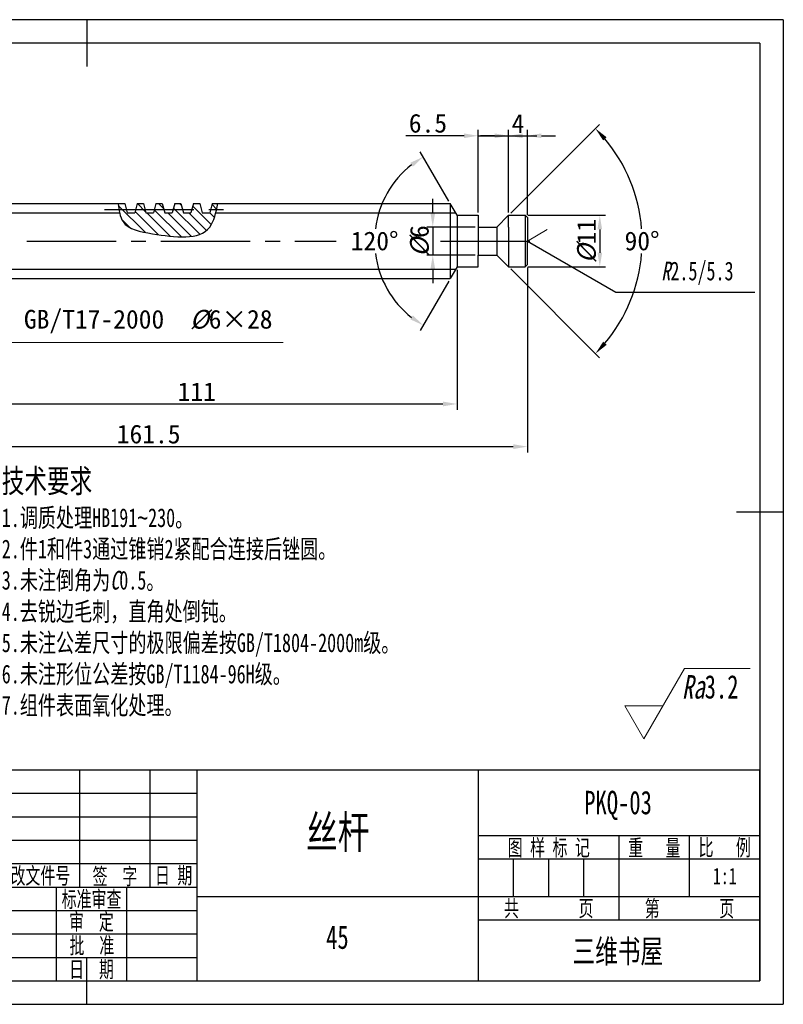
# Model space of a CAD drawing. Header units: millimetres. Extents: x -25 to 272, y -5 to 205.
# Tile 2 of 2: x 109 to 272, y -5 to 205. Entities that reach past the tile are written whole.
import ezdxf
from ezdxf.enums import TextEntityAlignment as Align

# ---------------------------------------------------------------- set-up
doc = ezdxf.new("R2010")
doc.units = ezdxf.units.MM
doc.linetypes.add('CENTER2', pattern=[28.575, 19.05, -3.175, 3.175, -3.175])
doc.layers.add('1轮廓实线层', color=7, linetype='Continuous', lineweight=30)
for name, color, linetype in [('2细线层', 7, 'Continuous'), ('3中心线层', 7, 'CENTER2'), ('5剖面线层', 7, 'Continuous'), ('6文字层', 7, 'Continuous'), ('7标注层', 7, 'Continuous'), ('8符号标注层', 7, 'Continuous'), ('图框层', 7, 'Continuous')]:
    doc.layers.add(name, color=color, linetype=linetype)
doc.styles.add('PC_TEXTSTYLE', font='simfang.ttf', dxfattribs={"width": 0.707})
doc.styles.add('PC_TEXTSTYLE5', font='simfang.ttf', dxfattribs={"width": 0.707})
doc.styles.get("Standard").update_dxf_attribs({"font": 'simfang.ttf'})
doc.dimstyles.new('ISO-25', dxfattribs={"dimtxt": 4, "dimasz": 3, "dimexe": 1.25, "dimexo": 0.625, "dimtad": 1, "dimdsep": 46, "dimtxsty": 'Standard', "dimcen": 2.5, "dimadec": 0, "dimazin": 0, "dimtfac": 1, "dimtmove": 0, "dimatfit": 3, "dimfxl": 1, "dimarcsym": 0})

# ---------------------------------------------------------------- blocks, each defined once
blk = doc.blocks.new('ZwmFrameMain_A4^_^无分区图框^_^landscape')
at = {"layer": '1轮廓实线层'}
for p, q in [((123.5, 205), (123.5, 195)), ((267, 200), (0, 200)), ((267, 200), (267, 0)), ((272, 100), (262, 100)), ((123.5, -5), (123.5, 5)), ((0, 0), (267, 0))]:
    blk.add_line(p, q, dxfattribs=at)
at = {"layer": '2细线层'}
for p, q in [((272, 205), (-25, 205)), ((272, 205), (272, -5)), ((-25, -5), (272, -5))]:
    blk.add_line(p, q, dxfattribs=at)
blk = doc.blocks.new('ZwmFrameMain_标题栏2')
at = {"layer": '1轮廓实线层'}
for p, q in [((-180, 45), (0, 45)), ((-180, 0), (-180, 45)), ((-180, 0), (-180, 45)), ((-172, 20), (-172, 45)), ((-165, 20), (-165, 45)), ((-145, 20), (-145, 45)), ((-130, 20), (-130, 45)), ((-120, 0), (-120, 45)), ((-60, 0), (-60, 45)), ((-60, 31), (0, 31)), ((-30, 13), (-30, 31)), ((-15, 18), (-15, 31)), ((-60, 26), (0, 26)), ((-180, 25), (-120, 25)), ((-180, 20), (-120, 20)), ((-165, 0), (-165, 20)), ((-150, 0), (-150, 20)), ((-135, 0), (-135, 20)), ((-120, 18), (0, 18)), ((-60, 13), (0, 13)), ((-180, 0), (0, 0))]:
    blk.add_line(p, q, dxfattribs=at)
at = {"layer": '2细线层'}
for p, q in [((-180, 40), (-120, 40)), ((-180, 35), (-120, 35)), ((-180, 30), (-120, 30)), ((-180, 15), (-120, 15)), ((-180, 10), (-120, 10)), ((-180, 5), (-120, 5))]:
    blk.add_line(p, q, dxfattribs=at)
at = {"layer": '2细线层', "color": 75}
for p, q in [((-52.5, 18), (-52.5, 26)), ((-45, 18), (-45, 26)), ((-37.5, 18), (-37.5, 26))]:
    blk.add_line(p, q, dxfattribs=at)
at = {"layer": '图框层'}
blk.add_line((0, 0), (0, 45), dxfattribs=at)
at = {"layer": '6文字层', "style": 'PC_TEXTSTYLE', "width": 0.667}
for s, p in [(' 图 样 标 记 ', (-45, 28.5)), (' 重   量 ', (-22.5, 28.5)), (' 比   例 ', (-7.5, 28.5)), ('标记', (-176, 22.5)), ('处数', (-168.5, 22.5)), (' 更改文件号 ', (-155, 22.5)), (' 签  字 ', (-137.51, 22.37)), (' 日 期 ', (-125, 22.5)), (' 设  计 ', (-172.5, 17.5)), ('标准审查', (-142.5, 17.5)), ('共        页', (-45, 15.5)), ('第        页', (-15, 15.5)), (' 校  对 ', (-172.4, 12.37)), (' 审  定 ', (-142.53, 12.68)), (' 审  核 ', (-172.5, 7.5)), ('批  准', (-142.43, 7.6)), ('工艺审查', (-172.5, 2.5)), (' 日  期 ', (-142.5, 2.5))]:
    blk.add_text(s, height=3.5, dxfattribs=at).set_placement(p, align=Align.MIDDLE)
at = {"layer": '6文字层', "style": 'PC_TEXTSTYLE', "flags": 8}
for tag, height, width, p, p2 in [('图样代号', 5, 1.827072, (-56.96, 35.53), (-3.51, 35.53)), ('图样名称', 7, 1.307601, (-116.78, 28.23), (-63.22, 28.23)), ('重量', 3.5, 2.575775, (-28.88, 20.51), (-16.35, 20.51)), ('比例', 3.5, 2.509835, (-13.53, 20.62), (-1.42, 20.62)), ('设计', 3.5, 2.626176, (-163.77, 15.45), (-151.09, 15.45)), ('标准审查', 3.5, 1.26155, (-133.59, 15.31), (-120.98, 15.31)), ('共几页', 3.5, 1.072702, (-48.92, 14.11), (-41.01, 14.11)), ('第几页', 3.5, 1.040913, (-18.77, 14.01), (-11.1, 14.01)), ('校对', 3.5, 2.584819, (-163.77, 10.48), (-151.09, 10.48)), ('审定', 3.5, 2.609197, (-133.8, 10.61), (-121.11, 10.61)), ('审核', 3.5, 2.606115, (-163.87, 5.38), (-151.09, 5.38)), ('批准', 3.5, 2.608434, (-133.7, 5.38), (-121.11, 5.38)), ('企业名称', 5, 1.780682, (-56.33, 3.82), (-4.24, 3.82)), ('工艺审查', 3.5, 1.277902, (-163.87, 0.41), (-151.09, 0.41)), ('日期', 3.5, 2.708793, (-134.08, 0.41), (-121.11, 0.41))]:
    blk.add_attdef(tag, text='', height=height, dxfattribs=dict(at, width=width)).set_placement(p, p2, align=Align.FIT)
at = {"layer": '6文字层', "style": 'PC_TEXTSTYLE', "width": 0.838069, "flags": 8}
blk.add_attdef('产品名称或材料标记', text='', height=5, rotation=0.4655, dxfattribs=at).set_placement((-117.65, 6.59), (-62.48, 7.04), align=Align.FIT)
at = {"layer": '6文字层', "color": 0, "style": 'PC_TEXTSTYLE', "width": 0.991492, "flags": 8}
blk.add_attdef('图纸张数', text='', height=3.5, dxfattribs=at).set_placement((-6.01, -4.12), (3.86, -4.12), align=Align.FIT)
blk = doc.blocks.new('*D11')
at = {"layer": '7标注层', "color": 0, "lineweight": -2, "transparency": 16777216}
for p, q in [((202.43, 151.66), (202.43, 121.79)), ((91.43, 122.63), (91.43, 121.79)), ((94.43, 123.04), (199.43, 123.04))]:
    blk.add_line(p, q, dxfattribs=at)
at = {"layer": '7标注层', "color": 0, "transparency": 16777216}
for points in [[(94.43, 123.54), (94.43, 122.54), (91.43, 123.04)], [(199.43, 122.54), (199.43, 123.54), (202.43, 123.04)]]:
    blk.add_solid(points, dxfattribs=at)
at = {"layer": 'Defpoints', "color": 0, "transparency": 16777216}
for p in [(202.43, 152.28), (91.43, 123.25), (202.43, 123.04)]:
    blk.add_point(p, dxfattribs=at)
at = {"layer": '7标注层', "color": 0, "transparency": 16777216, "insert": (146.93, 125.66), "char_height": 4, "attachment_point": 5}
blk.add_mtext('111', dxfattribs=at)
blk = doc.blocks.new('*D12')
at = {"layer": '7标注层', "color": 0, "lineweight": -2, "transparency": 16777216}
for p, q in [((206.93, 163.91), (206.93, 181.49)), ((213.43, 163.91), (213.43, 181.49)), ((203.93, 180.24), (191.54, 180.24)), ((206.93, 180.24), (213.43, 180.24)), ((216.43, 180.24), (219.43, 180.24))]:
    blk.add_line(p, q, dxfattribs=at)
at = {"layer": '7标注层', "color": 0, "transparency": 16777216}
for points in [[(203.93, 179.74), (203.93, 180.74), (206.93, 180.24)], [(216.43, 180.74), (216.43, 179.74), (213.43, 180.24)]]:
    blk.add_solid(points, dxfattribs=at)
at = {"layer": 'Defpoints', "color": 0, "transparency": 16777216}
for p in [(213.43, 180.24), (206.93, 163.28), (213.43, 163.28)]:
    blk.add_point(p, dxfattribs=at)
at = {"layer": '7标注层', "color": 0, "transparency": 16777216, "insert": (196.23, 182.89), "char_height": 4, "attachment_point": 5}
blk.add_mtext('6.5', dxfattribs=at)
blk = doc.blocks.new('*D13')
at = {"layer": '7标注层', "color": 0, "lineweight": -2, "transparency": 16777216}
for p, q in [((213.43, 163.91), (213.43, 181.49)), ((217.43, 163.41), (217.43, 181.49)), ((210.43, 180.24), (207.43, 180.24)), ((213.43, 180.24), (217.43, 180.24)), ((220.43, 180.24), (223.43, 180.24))]:
    blk.add_line(p, q, dxfattribs=at)
at = {"layer": '7标注层', "color": 0, "transparency": 16777216}
for points in [[(210.43, 179.74), (210.43, 180.74), (213.43, 180.24)], [(220.43, 180.74), (220.43, 179.74), (217.43, 180.24)]]:
    blk.add_solid(points, dxfattribs=at)
at = {"layer": 'Defpoints', "color": 0, "transparency": 16777216}
for p in [(217.43, 180.24), (213.43, 163.28), (217.43, 162.78)]:
    blk.add_point(p, dxfattribs=at)
at = {"layer": '7标注层', "color": 0, "transparency": 16777216, "insert": (215.43, 182.86), "char_height": 4, "attachment_point": 5}
blk.add_mtext('4', dxfattribs=at)
blk = doc.blocks.new('*D14')
at = {"layer": '7标注层', "color": 0, "lineweight": -2, "transparency": 16777216}
for p, q in [((217.43, 152.16), (217.43, 112.69)), ((55.93, 139.16), (55.93, 112.69)), ((58.93, 113.94), (214.43, 113.94))]:
    blk.add_line(p, q, dxfattribs=at)
at = {"layer": '7标注层', "color": 0, "transparency": 16777216}
for points in [[(58.93, 114.44), (58.93, 113.44), (55.93, 113.94)], [(214.43, 113.44), (214.43, 114.44), (217.43, 113.94)]]:
    blk.add_solid(points, dxfattribs=at)
at = {"layer": 'Defpoints', "color": 0, "transparency": 16777216}
for p in [(217.43, 152.78), (55.93, 139.78), (217.43, 113.94)]:
    blk.add_point(p, dxfattribs=at)
at = {"layer": '7标注层', "color": 0, "transparency": 16777216, "insert": (136.68, 116.6), "char_height": 4, "attachment_point": 5}
blk.add_mtext('161.5', dxfattribs=at)
blk = doc.blocks.new('*D15')
at = {"layer": '7标注层', "color": 0, "lineweight": -2, "transparency": 16777216}
for p, q in [((217.55, 163.28), (234.12, 163.28)), ((232.87, 160.28), (232.87, 155.28)), ((217.55, 152.28), (234.12, 152.28))]:
    blk.add_line(p, q, dxfattribs=at)
at = {"layer": '7标注层', "color": 0, "transparency": 16777216}
for points in [[(233.37, 160.28), (232.37, 160.28), (232.87, 163.28)], [(232.37, 155.28), (233.37, 155.28), (232.87, 152.28)]]:
    blk.add_solid(points, dxfattribs=at)
at = {"layer": 'Defpoints', "color": 0, "transparency": 16777216}
for p in [(216.93, 163.28), (216.93, 152.28), (232.87, 152.28)]:
    blk.add_point(p, dxfattribs=at)
at = {"layer": '7标注层', "color": 0, "transparency": 16777216, "insert": (230.11, 157.78), "char_height": 4, "attachment_point": 5, "rotation": 90}
blk.add_mtext('{\\fFangSong|b0|i1|c134|p49;%%C}11', dxfattribs=at)
blk = doc.blocks.new('*D18')
at = {"layer": '7标注层', "color": 0, "lineweight": -2, "transparency": 16777216}
for p, q in [((200.67, 166.32), (194.6, 176.83)), ((200.67, 149.24), (194.6, 138.73))]:
    blk.add_line(p, q, dxfattribs=at)
for start, end in [(128.2929, 172.6669), (187.3331, 231.7071)]:
    blk.add_arc((205.6, 157.78), 20.75, start, end, dxfattribs=at)
at = {"layer": '7标注层', "color": 0, "transparency": 16777216}
for points in [[(193.03, 173.65), (192.46, 174.48), (195.23, 175.75)], [(192.46, 141.09), (193.03, 141.91), (195.23, 139.82)]]:
    blk.add_solid(points, dxfattribs=at)
at = {"layer": 'Defpoints', "color": 0, "transparency": 16777216}
for p in [(186.11, 164.88), (200.98, 165.78), (202.43, 163.28), (202.43, 152.28), (200.98, 149.78)]:
    blk.add_point(p, dxfattribs=at)
at = {"layer": '7标注层', "color": 0, "transparency": 16777216, "insert": (184.86, 157.78), "char_height": 4, "attachment_point": 5}
blk.add_mtext('120%%d', dxfattribs=at)
blk = doc.blocks.new('*D19')
at = {"layer": '7标注层', "color": 0, "lineweight": -2, "transparency": 16777216}
for p, q in [((213.87, 163.72), (232.82, 182.68)), ((213.87, 151.84), (232.82, 132.89))]:
    blk.add_line(p, q, dxfattribs=at)
for start, end in [(4.4724, 39.9363), (320.0637, 355.5276)]:
    blk.add_arc((207.93, 157.78), 33.96, start, end, dxfattribs=at)
at = {"layer": '7标注层', "color": 0, "transparency": 16777216}
for points in [[(234.33, 179.92), (233.59, 179.24), (231.94, 181.79)], [(233.59, 136.32), (234.33, 135.65), (231.94, 133.77)]]:
    blk.add_solid(points, dxfattribs=at)
at = {"layer": 'Defpoints', "color": 0, "transparency": 16777216}
for p in [(213.43, 163.28), (210.93, 160.78), (241.88, 157.54), (210.93, 154.78), (213.43, 152.28)]:
    blk.add_point(p, dxfattribs=at)
at = {"layer": '7标注层', "color": 0, "transparency": 16777216, "insert": (241.88, 157.78), "char_height": 4, "attachment_point": 5}
blk.add_mtext('90%%d', dxfattribs=at)
blk = doc.blocks.new('*D22')
at = {"layer": '7标注层', "color": 0, "lineweight": -2, "transparency": 16777216}
for p, q in [((197.26, 163.78), (197.26, 166.78)), ((206.3, 160.78), (196.01, 160.78)), ((197.26, 160.78), (197.26, 154.78)), ((206.3, 154.78), (196.01, 154.78)), ((197.26, 151.78), (197.26, 148.78))]:
    blk.add_line(p, q, dxfattribs=at)
at = {"layer": '7标注层', "color": 0, "transparency": 16777216}
for points in [[(196.76, 163.78), (197.76, 163.78), (197.26, 160.78)], [(197.76, 151.78), (196.76, 151.78), (197.26, 154.78)]]:
    blk.add_solid(points, dxfattribs=at)
at = {"layer": 'Defpoints', "color": 0, "transparency": 16777216}
for p in [(206.93, 160.78), (197.26, 154.78), (206.93, 154.78)]:
    blk.add_point(p, dxfattribs=at)
at = {"layer": '7标注层', "color": 0, "transparency": 16777216, "insert": (194.49, 157.78), "char_height": 4, "attachment_point": 5, "rotation": 90}
blk.add_mtext('{\\fFangSong|b0|i1|c134|p49;%%C}6', dxfattribs=at)

msp = doc.modelspace()

# ---------------------------------------------------------------- hatches: boundary and pattern name
at = {"layer": '5剖面线层'}
h = msp.add_hatch(dxfattribs=at)
h.set_pattern_fill('ANSI31', color=256, scale=0.5, angle=90)
h.set_pattern_definition([(135, (130.1473, 158.7042), (-1.12253, -1.12253), [])])
edge = h.paths.add_edge_path()
edge.add_line((130.333, 164.532), (131.902, 164.532))
edge.add_line((131.902, 164.532), (132.103, 163.782))
edge.add_line((132.103, 163.782), (133.701, 163.782))
edge.add_line((133.701, 163.782), (133.902, 164.532))
edge.add_line((133.902, 164.532), (135.902, 164.532))
edge.add_line((135.902, 164.532), (136.103, 163.782))
edge.add_line((136.103, 163.782), (137.701, 163.782))
edge.add_line((137.701, 163.782), (137.902, 164.532))
edge.add_line((137.902, 164.532), (139.902, 164.532))
edge.add_line((139.902, 164.532), (140.103, 163.782))
edge.add_line((140.103, 163.782), (141.701, 163.782))
edge.add_line((141.701, 163.782), (141.902, 164.532))
edge.add_line((141.902, 164.532), (143.902, 164.532))
edge.add_line((143.902, 164.532), (144.103, 163.782))
edge.add_line((144.103, 163.782), (145.701, 163.782))
edge.add_line((145.701, 163.782), (145.902, 164.532))
edge.add_line((145.902, 164.532), (147.902, 164.532))
edge.add_line((147.902, 164.532), (148.103, 163.782))
edge.add_line((148.103, 163.782), (149.701, 163.782))
edge.add_line((149.701, 163.782), (149.902, 164.532))
edge.add_line((149.902, 164.532), (151.155, 164.532))
edge.add_spline(control_points=[(151.155, 164.532), (150.837, 163.077), (149.276, 157.664), (139.384, 158.946), (131.311, 160.418), (130.501, 163.551), (130.333, 164.532)], knot_values=[1.1771111, 1.1771111, 1.1771111, 1.1771111, 5.3193626, 17.5977206, 24.4036019, 27.2234633, 27.2234633, 27.2234633, 27.2234633], degree=3, periodic=0)
h.paths.add_polyline_path([(145.902, 164.532), (147.902, 164.532), (147.567, 165.782), (146.236, 165.782)])
h.paths.add_polyline_path([(141.902, 164.532), (143.902, 164.532), (143.567, 165.782), (142.236, 165.782)])
h.paths.add_polyline_path([(137.902, 164.532), (139.902, 164.532), (139.567, 165.782), (138.236, 165.782)])
h.paths.add_polyline_path([(133.902, 164.532), (135.902, 164.532), (135.567, 165.782), (134.236, 165.782)])
edge = h.paths.add_edge_path()
edge.add_line((130.147, 165.782), (131.567, 165.782))
edge.add_line((131.567, 165.782), (131.902, 164.532))
edge.add_line((131.902, 164.532), (130.333, 164.532))
edge.add_spline(control_points=[(130.333, 164.532), (130.263, 164.941), (130.205, 165.361), (130.147, 165.782)], knot_values=[0, 0, 0, 0, 1.1771111, 1.1771111, 1.1771111, 1.1771111], degree=3, periodic=0)
edge = h.paths.add_edge_path()
edge.add_line((149.902, 164.532), (150.236, 165.782))
edge.add_line((150.236, 165.782), (151.412, 165.782))
edge.add_spline(control_points=[(151.412, 165.782), (151.329, 165.363), (151.245, 164.944), (151.155, 164.532)], knot_values=[27.2234633, 27.2234633, 27.2234633, 27.2234633, 28.3966743, 28.3966743, 28.3966743, 28.3966743], degree=3, periodic=0)
edge.add_line((151.155, 164.532), (149.902, 164.532))

# ---------------------------------------------------------------- linework, layer by layer
at = {"layer": '1轮廓实线层'}
for p, q in [((83.144, 165.782), (131.567, 165.782)), ((131.567, 165.782), (132.103, 163.782)), ((134.236, 165.782), (133.701, 163.782)), ((134.236, 165.782), (135.567, 165.782)), ((135.567, 165.782), (136.103, 163.782)), ((138.236, 165.782), (137.701, 163.782)), ((138.236, 165.782), (139.567, 165.782)), ((139.567, 165.782), (140.103, 163.782)), ((142.236, 165.782), (141.701, 163.782)), ((142.236, 165.782), (143.567, 165.782)), ((143.567, 165.782), (144.103, 163.782)), ((146.236, 165.782), (145.701, 163.782)), ((146.236, 165.782), (147.567, 165.782)), ((147.567, 165.782), (148.103, 163.782)), ((150.236, 165.782), (149.701, 163.782)), ((150.236, 165.782), (200.982, 165.782)), ((202.425, 163.282), (200.982, 165.782)), ((200.982, 165.782), (200.982, 149.782)), ((132.103, 163.782), (133.701, 163.782)), ((136.103, 163.782), (137.701, 163.782)), ((140.103, 163.782), (141.701, 163.782)), ((144.103, 163.782), (145.701, 163.782)), ((148.103, 163.782), (149.701, 163.782)), ((202.425, 163.282), (206.925, 163.282)), ((202.425, 163.282), (202.425, 152.282)), ((206.925, 163.282), (206.925, 160.782)), ((213.425, 163.282), (210.925, 160.782)), ((213.425, 160.782), (213.425, 163.282)), ((213.425, 163.282), (216.925, 163.282)), ((216.925, 163.282), (217.425, 162.782)), ((216.925, 163.282), (216.925, 152.282)), ((217.425, 162.782), (217.425, 157.782)), ((206.925, 160.782), (210.925, 160.782)), ((206.925, 160.782), (206.925, 154.782)), ((210.925, 160.782), (210.925, 154.782)), ((213.425, 160.782), (213.425, 154.782)), ((217.425, 152.782), (217.425, 157.782)), ((206.925, 152.282), (206.925, 154.782)), ((206.925, 154.782), (210.925, 154.782)), ((213.425, 152.282), (210.925, 154.782)), ((213.425, 154.782), (213.425, 152.282)), ((202.425, 152.282), (200.982, 149.782)), ((202.425, 152.282), (206.925, 152.282)), ((213.425, 152.282), (216.925, 152.282)), ((217.425, 152.782), (216.925, 152.282)), ((82.984, 149.782), (200.982, 149.782))]:
    msp.add_line(p, q, dxfattribs=at)
at = {"layer": '2细线层'}
for p, q in [((83.124, 163.782), (130.477, 163.782)), ((150.981, 163.782), (202.137, 163.782)), ((83.004, 151.782), (202.137, 151.782))]:
    msp.add_line(p, q, dxfattribs=at)
msp.add_spline([(130.147, 165.782), (131.211, 161.929), (137.506, 159.343), (149.704, 160.748), (151.412, 165.782)], degree=3, dxfattribs=at)
at = {"layer": '3中心线层'}
for p, q in [((127.271, 164.532), (153.456, 164.532)), ((110.712, 157.782), (176.671, 157.782)), ((198.886, 157.782), (220.281, 157.782))]:
    msp.add_line(p, q, dxfattribs=at)
at = {"layer": '7标注层', "color": 7, "lineweight": 0}
msp.add_line((101.067, 136.139), (165.39, 136.139), dxfattribs=at)
at = {"layer": '8符号标注层', "color": 7, "lineweight": 0}
for p, q in [((221.669, 160.232), (217.425, 157.782)), ((217.425, 157.782), (221.669, 155.332)), ((242.271, 51.628), (250.931, 66.628)), ((250.931, 66.628), (264.935, 66.628)), ((238.23, 58.628), (242.271, 51.628)), ((238.23, 58.628), (246.313, 58.628))]:
    msp.add_line(p, q, dxfattribs=at)

# ---------------------------------------------------------------- block references
at = {"layer": '图框层'}
msp.add_blockref('ZwmFrameMain_A4^_^无分区图框^_^landscape', (0, 0), dxfattribs=at)
ref = msp.add_blockref('ZwmFrameMain_标题栏2', (267, 0), dxfattribs=at)
ref.add_attrib('产品名称或材料标记', '45', dxfattribs={"layer": '6文字层', "height": 5, "rotation": 0.4655, "style": 'PC_TEXTSTYLE', "width": 0.707}).set_placement((176.936, 6.818), align=Align.CENTER)
ref.add_attrib('企业名称', '三维书屋', dxfattribs={"layer": '6文字层', "height": 5, "style": 'PC_TEXTSTYLE', "width": 0.707}).set_placement((236.715, 3.822), align=Align.CENTER)
ref.add_attrib('图样名称', '丝杆', dxfattribs={"layer": '6文字层', "height": 7, "style": 'PC_TEXTSTYLE', "width": 0.707}).set_placement((176.996, 28.231), align=Align.CENTER)
ref.add_attrib('图样代号', 'PKQ-03', dxfattribs={"layer": '6文字层', "height": 5, "style": 'PC_TEXTSTYLE', "width": 0.707}).set_placement((236.767, 35.533), align=Align.CENTER)
ref.add_attrib('比例', '1:1', dxfattribs={"layer": '6文字层', "height": 3.5, "style": 'PC_TEXTSTYLE', "width": 0.707}).set_placement((259.528, 20.616), align=Align.CENTER)

# ---------------------------------------------------------------- texts
at = {"layer": '6文字层', "insert": (105.356, 109.126), "char_height": 5, "attachment_point": 1, "style": 'PC_TEXTSTYLE5'}
msp.add_mtext_dynamic_manual_height_columns('技术要求\\P{\\H0.8x;1.调质处理HB191\\fArial|b0|i0|c0|p34;~\\fFangSong|b0|i0|c134|p49;230。\\P2.件1和件3通过锥销2紧配合连接后锉圆。\\P3.未注倒角为\\fFangSong|b0|i1|c134|p49;C\\fFangSong|b0|i0|c134|p49;0.5。\\P4.去锐边毛刺，直角处倒钝。\\P5.未注公差尺寸的极限偏差按GB/T1804-2000m级。\\P6.未注形位公差按GB/T1184-96H级。\\P7.组件表面氧化处理。}', width=116.04004, gutter_width=12.5, heights=[0], dxfattribs=at)
at = {"layer": '7标注层', "color": 7, "insert": (163.088, 138.139), "char_height": 4, "attachment_point": 9, "style": 'PC_TEXTSTYLE'}
msp.add_mtext('{\\W1;GB/T17-2000  \\fFangSong|b0|i1|c134|p49;%%C\\fFangSong|b0|i0|c134|p49;6×28}', dxfattribs=at)
at = {"layer": '8符号标注层', "color": 7, "style": 'PC_TEXTSTYLE'}
for s, insert, char_height, attachment_point in [('{\\fFangSong|b0|i1|c134|p49;R}2.5/5.3', (253.695, 150.921), 4, 5), ('{\\fFangSong|b0|i1|c134|p49;Ra}3.2', (250.426, 60.128), 5, 7)]:
    msp.add_mtext(s, dxfattribs=dict(at, insert=insert, char_height=char_height, attachment_point=attachment_point))

# ---------------------------------------------------------------- dimensions: what is measured, and where the dimension line sits
at = {"layer": '7标注层'}
dim = msp.add_linear_dim(base=(213.425, 180.235), p1=(206.925, 163.282), p2=(213.425, 163.282), dimstyle='ISO-25', dxfattribs=at)
dim.commit()
dim.dimension.update_dxf_attribs({"geometry": '*D12', "text_midpoint": (196.232, 180.235), "dimtype": 160})
for base, p1, p2, picture, middle in [((217.425, 180.235), (213.425, 163.282), (217.425, 162.782), '*D13', (215.425, 182.86)), ((217.425, 113.941), (55.925, 139.782), (217.425, 152.782), '*D14', (136.675, 116.6)), ((202.425, 123.036), (91.425, 123.252), (202.425, 152.282), '*D11', (146.925, 125.661))]:
    dim = msp.add_linear_dim(base=base, p1=p1, p2=p2, dimstyle='ISO-25', dxfattribs=at)
    dim.commit()
    dim.dimension.update_dxf_attribs({"geometry": picture, "text_midpoint": middle})
dim = msp.add_angular_dim_2l(base=(241.881, 157.543), line1=((213.425, 163.282), (210.925, 160.782)), line2=((213.425, 152.282), (210.925, 154.782)), dimstyle='ISO-25', override={"dimtih": 1}, dxfattribs=at)
dim.commit()
dim.dimension.update_dxf_attribs({"geometry": '*D19', "text_midpoint": (241.881, 157.782)})
dim = msp.add_angular_dim_2l(base=(186.107, 164.877), line1=((202.425, 163.282), (200.982, 165.782)), line2=((202.425, 152.282), (200.982, 149.782)), dimstyle='ISO-25', override={"dimtih": 1}, dxfattribs=at)
dim.commit()
dim.dimension.update_dxf_attribs({"geometry": '*D18', "text_midpoint": (184.856, 157.782), "dimtype": 162})
dim = msp.add_linear_dim(base=(197.256, 154.782), p1=(206.925, 160.782), p2=(206.925, 154.782), angle=90, text='{\\fFangSong|b0|i1|c134|p49;%%C}<>', dimstyle='ISO-25', override={"dimtxsty": 'Standard'}, dxfattribs=at)
dim.commit()
dim.dimension.update_dxf_attribs({"geometry": '*D22', "text_midpoint": (197.256, 157.782), "dimtype": 160})
dim = msp.add_linear_dim(base=(232.873, 152.282), p1=(216.925, 163.282), p2=(216.925, 152.282), angle=90, text='{\\fFangSong|b0|i1|c134|p49;%%C}<>', dimstyle='ISO-25', override={"dimtxsty": 'Standard'}, dxfattribs=at)
dim.commit()
dim.dimension.update_dxf_attribs({"geometry": '*D15', "text_midpoint": (230.111, 157.782)})

# ---------------------------------------------------------------- leaders
msp.add_leader([(217.425, 157.782), (236.263, 146.905), (265.909, 146.905)], dimstyle='ISO-25', override={"dimgap": 0.625, "dimtad": 0, "dimtih": 1, "dimldrblk": 'None'}, dxfattribs=at)

doc.saveas('drawing.dxf')
